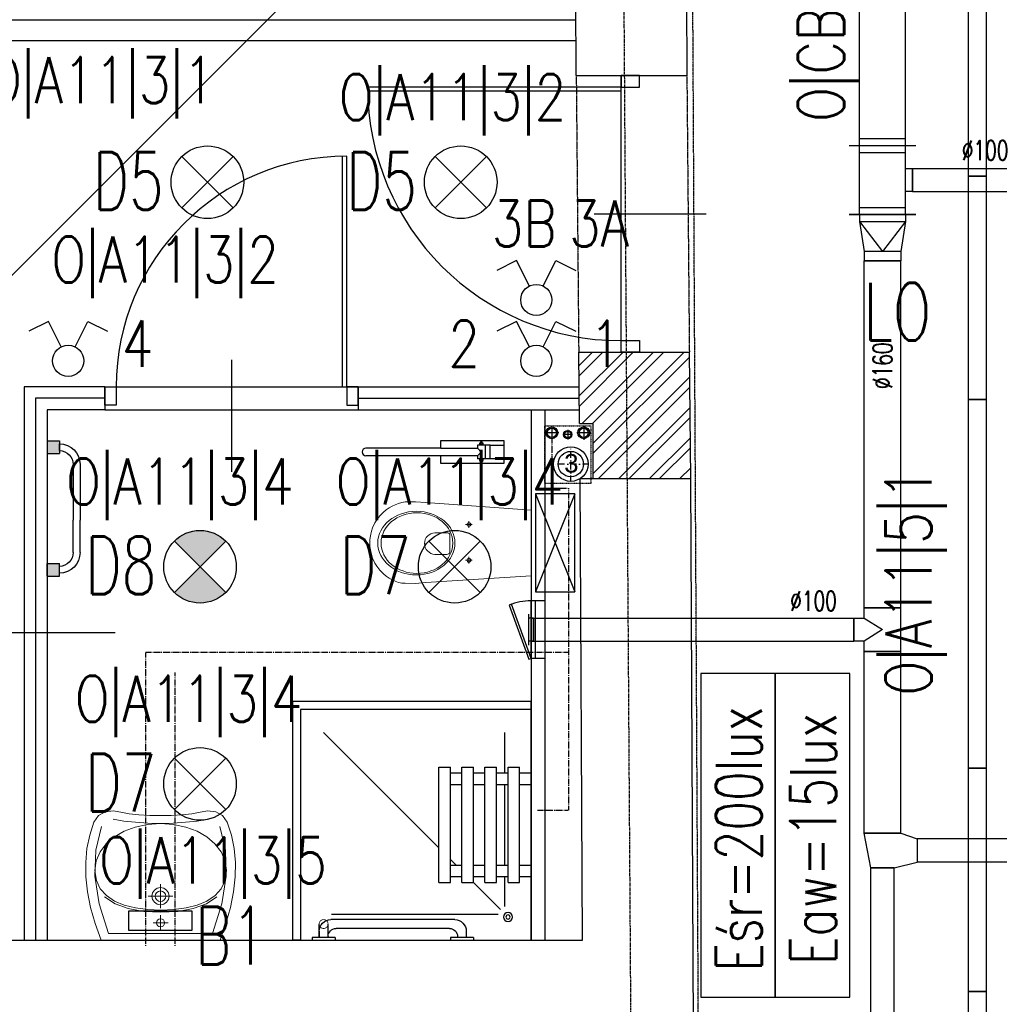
# Model space of a CAD drawing. Header units: inches. Extents: x -281236 to -70395, y 38777 to 102341.
# Tile 151 of 244: x -142471 to -142046, y 59060 to 59487. Entities that reach past the tile are written whole.
import ezdxf
from ezdxf.enums import TextEntityAlignment as Align

# ---------------------------------------------------------------- set-up
doc = ezdxf.new("R2010")
doc.units = ezdxf.units.IN
doc.header["$MEASUREMENT"] = 0
for name, pattern in [('00-inst$0$DASHDOT', [1, 0.5, -0.25, 0, -0.25]), ('CENTER', [2, 1.25, -0.25, 0.25, -0.25]), ('DASHDOT', [1, 0.5, -0.25, 0, -0.25]), ('DASHED', [0.75, 0.5, -0.25]), ('DASHED2', [0.375, 0.25, -0.125]), ('DIVIDE', [31.75, 12.7, -6.35, 0, -6.35, 0, -6.35])]:
    doc.linetypes.add(name, pattern=pattern)
doc.layers.get('0').update_dxf_attribs({"color": 101})
for name, color, linetype in [('Drz---drzwi', 5, 'Continuous'), ('E-90', 6, 'Continuous'), ('E35', 6, 'Continuous'), ('Ins-kan', 54, 'Continuous'), ('Ins-went', 141, 'Continuous'), ('Ins-wod', 152, 'Continuous'), ('Mw-wc-rury', 160, 'DASHDOT'), ('Os-osie glowne', 8, 'CENTER'), ('piony_K_nr', 240, 'Continuous'), ('Sc-cegla pelna', 32, 'Continuous'), ('Sc-cegla pelna-hatch', 8, 'Continuous'), ('Sc-gazobeton', 45, 'Continuous'), ('Sc-gk', 120, 'Continuous'), ('Sc-gk-hatch', 8, 'Continuous'), ('Sc-nad', 5, 'DASHED2'), ('Sc-nadproza kon', 5, 'DASHED2'), ('stelaż_wc', 64, 'Continuous'), ('Suf-widok', 8, 'Continuous'), ('W-otwor-strop', 126, 'Continuous'), ('Wyp-grzejniki', 56, 'Continuous'), ('Wyp-meble', 155, 'Continuous'), ('Wyp-sanitar', 131, 'Continuous')]:
    doc.layers.add(name, color=color, linetype=linetype)
doc.styles.add('ROMANS', font='romans', dxfattribs={"width": 0.85})
doc.styles.add('tab-bud$0$ROMANS', font='romans', dxfattribs={"width": 0.7})
doc.styles.add('TYTUL2', font='ARIAL.TTF')
doc.linetypes.add('BATTING', pattern='A,0.0001,-0.1,[134,ltypeshp.shx,S=0.1,R=0,X=-0.1,Y=0],-0.2,[134,ltypeshp.shx,S=0.1,R=180,X=0.1,Y=0],-0.1', length=0.4001)

# ---------------------------------------------------------------- blocks, each defined once
blk = doc.blocks.new('_0630_BRODZIK_NIEPELNOSPRAWNI')
for p, q in [((27.5145487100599, -5), (27.5145487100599, 0)), ((32.5145487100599, -5), (32.5145487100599, 0)), ((67.5145487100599, -5.000000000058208), (67.5145487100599, -5.820766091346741e-11)), ((72.5145487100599, -5.000000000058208), (72.5145487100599, -5.820766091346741e-11)), ((25.0145487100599, -10), (25.0145487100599, -5)), ((25.0145487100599, -5), (75.0145487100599, -5)), ((75.0145487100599, -10), (75.0145487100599, -5)), ((27.5145487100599, -11.55817966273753), (14.61417230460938, -11.55817966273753)), ((25.0145487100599, -10), (75.0145487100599, -10)), ((27.5145487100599, -15), (27.5145487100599, -10)), ((32.5145487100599, -15), (32.5145487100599, -10)), ((67.5145487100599, -11.55817966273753), (32.5145487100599, -11.55817966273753)), ((67.5145487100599, -15.00000000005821), (67.5145487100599, -10.00000000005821)), ((72.5145487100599, -15.00000000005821), (72.5145487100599, -10.00000000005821)), ((90.02909742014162, -11.55817966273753), (72.5145487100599, -11.55817966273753)), ((11.24549740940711, -86.65147187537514), (11.24549740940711, -14.30211374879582)), ((25.0145487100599, -25.01347514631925), (13.26359198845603, -13.26302274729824)), ((25.0145487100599, -20), (25.0145487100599, -15)), ((25.0145487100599, -15), (75.0145487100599, -15)), ((75.0145487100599, -20), (75.0145487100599, -15)), ((25.0145487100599, -20), (75.0145487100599, -20)), ((27.5145487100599, -25), (27.5145487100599, -20)), ((32.5145487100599, -25), (32.5145487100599, -20)), ((67.5145487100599, -25.00000000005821), (67.5145487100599, -20.00000000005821)), ((72.5145487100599, -25.00000000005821), (72.5145487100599, -20.00000000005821)), ((1.049999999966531, -25), (0.04999999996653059, -25)), ((1.049999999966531, -25), (1.049999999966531, -35)), ((25.0145487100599, -30), (25.0145487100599, -25)), ((25.0145487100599, -25), (75.0145487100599, -25)), ((75.0145487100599, -30), (75.0145487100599, -25)), ((3.849999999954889, -28.10000000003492), (1.049999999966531, -28.10000000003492)), ((1.549999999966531, -31.90000000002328), (1.049999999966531, -31.90000000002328)), ((8.849999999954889, -33.10000000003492), (8.849999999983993, -86.90000000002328)), ((25.0145487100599, -30), (75.0145487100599, -30)), ((27.5145487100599, -35), (27.5145487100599, -30)), ((32.50521209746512, -35), (32.50521209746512, -30)), ((32.5145487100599, -32.51315326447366), (32.50521209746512, -32.50381705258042)), ((32.5145487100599, -35), (32.5145487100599, -30)), ((35.00150217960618, -35), (32.5145487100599, -32.51315326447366)), ((67.5145487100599, -35.00000000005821), (67.5145487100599, -30.00000000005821)), ((72.5145487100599, -35.00000000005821), (72.5145487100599, -30.00000000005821)), ((1.049999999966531, -35), (0.04999999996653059, -35)), ((5.049999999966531, -35.40000000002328), (5.049999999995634, -84.60000000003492)), ((25.0145487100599, -40), (25.0145487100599, -35)), ((25.0145487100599, -35), (75.0145487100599, -35)), ((75.0145487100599, -40), (75.0145487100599, -35)), ((25.0145487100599, -40), (75.0145487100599, -40)), ((90.02909742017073, -90.02523358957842), (40.00171677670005, -40)), ((1.049999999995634, -85.00000000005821), (0.04999999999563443, -85.00000000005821)), ((1.049999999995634, -85.00000000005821), (1.049999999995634, -95.00000000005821)), ((1.049999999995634, -88.10000000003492), (6.949999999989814, -88.07500000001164)), ((1.549999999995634, -88.10000000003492), (1.049999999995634, -88.10000000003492)), ((1.049999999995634, -91.90000000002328), (6.949999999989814, -91.92500000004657)), ((3.849999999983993, -91.90000000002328), (1.049999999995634, -91.90000000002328))]:
    blk.add_line(p, q)
blk.add_lwpolyline([(0, 0), (100.0000000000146, 0), (100.0000000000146, -100), (0, -100)], close=True)
at = {"linetype": 'DASHED', "ltscale": 0.5}
blk.add_lwpolyline([(103.5000000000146, 0), (103.5000000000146, -103.5), (0, -103.5)], dxfattribs=at)
for points in [[(100.0000000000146, 0), (103.5000000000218, 0)], [(1.049999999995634, -95.00000000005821), (0.0458230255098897, -95.00048435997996)], [(0, -100), (0, -103.5)]]:
    blk.add_lwpolyline(points)
at = {"const_width": 0.35}
blk.add_lwpolyline([(6.949999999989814, -88.07500000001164, 1), (6.949999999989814, -91.92500000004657, 1)], format="xyb", close=True, dxfattribs=at)
for radius in [1.900505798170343, 0.900505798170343]:
    blk.add_circle((9.999999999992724, -10.0000000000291), radius)
for centre, radius, start, end in [((3.849999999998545, -33.10000000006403), 5, 0, 90), ((1.550000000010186, -35.40000000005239), 3.5, 0, 90), ((1.549999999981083, -84.60000000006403), 3.5, 270, 0), ((3.849999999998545, -86.90000000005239), 5, 270, 0)]:
    blk.add_arc(centre, radius, start, end)
blk = doc.blocks.new('_0630_UMYWALKA_NIEPEŁNOSPRAWNY')
at = {"lineweight": 0}
for points in [[(0, -54.0117386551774), (4.599899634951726, -54.03674748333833), (9.416254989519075, -54.29201000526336), (13.64059101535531, -54.72405907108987), (16.46227673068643, -55.27985871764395), (20.39814885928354, -56.01028897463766), (23.99252112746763, -55.5847077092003), (26.92674656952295, -53.96646405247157), (28.8839029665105, -51.11890713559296), (30.72118946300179, -45.50830589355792), (31.91600778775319, -39.68512961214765), (32.47223862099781, -33.64420405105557), (32.39333145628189, -27.38078615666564), (31.68402934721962, -20.88927050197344), (30.34691941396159, -14.16534522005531), (28.38674471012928, -7.203836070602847), (25.80695472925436, 0), (0, 0), (-25.80729967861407, 0), (-28.38717589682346, -7.203836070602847), (-30.34747995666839, -14.16534522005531), (-31.68441741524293, -20.88927050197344), (-32.39406447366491, -27.38078615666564), (-32.47279916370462, -33.64420405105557), (-31.91665456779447, -39.68512961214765), (-30.72183624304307, -45.50830589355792), (-28.88454974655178, -51.11890713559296), (-26.92726399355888, -53.96646405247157), (-23.99286607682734, -55.5847077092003), (-20.39892499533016, -56.01028897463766), (-16.46270791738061, -55.27985871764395), (-13.6410222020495, -54.72405907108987), (-9.417117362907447, -54.29201000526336), (-4.600330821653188, -54.03674748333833), (0, -54.0117386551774)], [(0, -5.72486571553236), (0.6799814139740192, -5.862845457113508), (1.236643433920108, -6.238409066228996), (1.612207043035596, -6.795071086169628), (1.750617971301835, -7.475483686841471), (1.612207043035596, -8.155896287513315), (1.236643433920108, -8.712558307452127), (0.6799814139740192, -9.088121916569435), (0, -9.226532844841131), (-0.6804126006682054, -9.088121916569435), (-1.237074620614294, -8.712558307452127), (-1.613069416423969, -8.155896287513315), (-1.751049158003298, -7.475483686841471), (-1.613069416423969, -6.795071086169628), (-1.237074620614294, -6.238409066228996), (-0.6804126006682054, -5.862845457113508), (0, -5.72486571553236)], [(0, -15.26228416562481), (1.45741102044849, -15.55764704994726), (2.65007341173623, -16.3631037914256), (3.455530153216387, -17.55576618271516), (3.75132422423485, -19.01360838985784), (3.455530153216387, -20.47145059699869), (2.65007341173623, -21.66411298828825), (1.45741102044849, -22.46913854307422), (0, -22.76493261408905), (-1.458273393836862, -22.46913854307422), (-2.650935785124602, -21.66411298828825), (-3.455961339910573, -20.47145059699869), (-3.751755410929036, -19.01360838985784), (-3.455961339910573, -17.55576618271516), (-2.650935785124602, -16.3631037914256), (-1.458273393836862, -15.55764704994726), (0, -15.26228416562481)], [(0, -16.7127961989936), (0.8938500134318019, -16.89389460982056), (1.62557383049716, -17.38803455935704), (2.119282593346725, -18.11932718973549), (2.300812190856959, -19.01360838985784), (2.119282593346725, -19.90788958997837), (1.62557383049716, -20.63918222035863), (0.8938500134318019, -21.13289098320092), (0, -21.31442058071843), (-0.8942812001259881, -21.13289098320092), (-1.626005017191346, -20.63918222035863), (-2.119713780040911, -19.90788958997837), (-2.301243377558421, -19.01360838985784), (-2.119713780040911, -18.11932718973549), (-1.626005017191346, -17.38803455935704), (-0.8942812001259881, -16.89389460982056), (0, -16.7127961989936)]]:
    blk.add_lwpolyline(points, close=True, dxfattribs=at)
for points in [[(25.67371804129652, -49.28205182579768), (28.13622524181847, -38.98402005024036), (28.45228508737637, -27.73996467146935), (26.58697145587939, -15.64647150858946), (22.50665178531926, -2.800988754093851), (0, -2.800988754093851), (-22.50729856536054, -2.800988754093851), (-26.5875751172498, -15.64647150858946), (-28.45275939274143, -27.73996467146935), (-28.13691514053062, -38.98402005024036), (-25.67414922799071, -49.28205182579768)], [(0, -10.72835609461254), (0, -4.223042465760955)], [(-3.252872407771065, -7.475483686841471), (3.252441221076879, -7.475483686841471)], [(-24.25731287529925, -18.74152958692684), (-19.75102387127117, -15.71287425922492), (-14.00796207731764, -13.62765541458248), (-7.309045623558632, -12.42335098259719), (0.06597156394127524, -12.03571414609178), (7.440557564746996, -12.42335098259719), (14.13947401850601, -13.62765541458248), (19.88244957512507, -15.71287425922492), (24.38878169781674, -18.74152958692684)], [(-28.44758515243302, -30.13650030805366), (-27.85733368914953, -25.83196355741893), (-26.16923778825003, -22.21948144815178), (-23.50734986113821, -19.26197192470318), (-19.99585167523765, -16.9240776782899), (-15.75858004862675, -15.16871665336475), (-10.91980298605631, -13.9596691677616), (-5.60370225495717, -13.26114672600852), (0.06597156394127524, -13.03606727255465), (5.73521419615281, -13.26114672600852), (11.05174611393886, -13.9596691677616), (15.8905231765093, -15.16871665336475), (20.12736361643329, -16.9240776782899), (23.63894803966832, -19.26197192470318), (26.30066349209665, -22.21948144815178), (27.98875939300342, -25.83196355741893), (28.5794851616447, -30.13650030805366)], [(-0.0004311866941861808, -24.2645999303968), (-0.0004311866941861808, -13.76261684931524)], [(5.341109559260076, -19.01360838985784), (-5.341540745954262, -19.01360838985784)], [(-28.44758515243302, -30.13650030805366), (-27.86082630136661, -34.41559704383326), (-26.18187155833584, -38.32602915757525), (-23.53291923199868, -41.80570576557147), (-20.03616763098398, -44.79253598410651), (-15.81377194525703, -47.22356655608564), (-10.98793048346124, -49.03713778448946), (-5.681315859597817, -50.17115878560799), (-0.01509153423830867, -50.56310748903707), (5.658031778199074, -50.17115878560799), (10.98361861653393, -49.03713778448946), (15.83490009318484, -47.22356655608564), (20.08683206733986, -44.79253598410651), (23.6135080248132, -41.80570576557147), (26.28815907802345, -38.32602915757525), (27.98530989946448, -34.41559704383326), (28.5794851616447, -30.13650030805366)], [(20.64392527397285, -52.50560353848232), (15.93666015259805, -51.6337440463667), (10.85555616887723, -51.0779443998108), (5.511428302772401, -50.7403252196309), (0.01509153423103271, -50.52343831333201), (-5.481245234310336, -50.7403252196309), (-10.82537310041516, -51.0779443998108), (-15.90647708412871, -51.6337440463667), (-20.61369908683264, -52.50560353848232)]]:
    blk.add_lwpolyline(points, dxfattribs=at)
at = {"lineweight": 0, "const_width": 0.2824945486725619}
for points in [[(-0.1276312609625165, -20.35201188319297), (-0.1276312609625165, -20.35201188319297)], [(-0.07459529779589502, -21.39332774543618), (-0.07459529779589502, -21.39332774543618)]]:
    blk.add_lwpolyline(points, dxfattribs=at)
blk = doc.blocks.new('_GJKHGJ')
at = {"ltscale": 25}
for p, q in [((-8, -5), (-8, 0)), ((-8, 0), (-8, -5)), ((0, 0), (-8, 0)), ((0, -5), (0, 0)), ((0, -5), (0, 0)), ((-8, -115), (-7.999999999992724, -4.999999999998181)), ((-8, -5), (0, -5)), ((-19.69999999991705, -60), (28.89999999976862, -60)), ((-8, -115), (0, -115)), ((-8, -120), (-8, -115)), ((0, -115), (0, -120)), ((0, -115), (0, -120)), ((0, -120), (-8, -120))]:
    blk.add_line(p, q, dxfattribs=at)
at = {"ltscale": 7}
for p, q in [((-8, -5), (-118, -4.999999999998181)), ((-8, -6.799999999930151), (-117.985271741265, -6.799999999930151))]:
    blk.add_line(p, q, dxfattribs=at)
blk.add_arc((-8, -5), 110, 180, 270)
blk = doc.blocks.new('_0630_DRZWI_100')
at = {"ltscale": 25}
for p, q in [((-4, -5), (-4, 0)), ((-4, 0), (-4, -5)), ((4, 0), (-4, 0)), ((4, -5), (4, 0)), ((4, -5), (4, 0)), ((-4, -105), (-4, -5)), ((-4, -5), (4, -5)), ((-15.69999999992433, -55), (32.89999999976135, -55)), ((-4, -105), (4, -105)), ((-4, -110), (-4, -105)), ((4, -105), (4, -110)), ((4, -105), (4, -110)), ((4, -110), (-4, -110))]:
    blk.add_line(p, q, dxfattribs=at)
at = {"ltscale": 7}
for p, q in [((-4, -5), (-104, -4.999999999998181)), ((-4, -6.799999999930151), (-103.9837986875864, -6.799999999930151))]:
    blk.add_line(p, q, dxfattribs=at)
blk.add_arc((-4, -5), 100, 180, 270)
blk = doc.blocks.new('_0630_WC_NIEPEŁNOSPRAWNY')
at = {"lineweight": 0}
for p, q in [((-14.26044946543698, 0), (-17.49471912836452, -45.69999999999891)), ((-14.26044946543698, 0), (14.26044946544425, 0)), ((14.26044946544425, 0), (17.1525273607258, -45.70464459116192)), ((-8.009799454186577, -26.98395776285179), (-8.009799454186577, -25.53926559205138)), ((7.490200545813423, -26.98395776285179), (7.490200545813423, -25.53926559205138)), ((-8.009799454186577, -26.98395776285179), (-9.420152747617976, -26.98395776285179)), ((-8.009799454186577, -26.98395776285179), (-6.526574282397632, -26.98395776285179)), ((-8.009799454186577, -26.98395776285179), (-8.009799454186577, -28.40553939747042)), ((7.490200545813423, -26.98395776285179), (6.079847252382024, -26.98395776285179)), ((7.490200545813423, -26.98395776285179), (8.973425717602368, -26.98395776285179)), ((7.490200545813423, -26.98395776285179), (7.490200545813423, -28.40553939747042)), ((-4.440070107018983, -36.51248908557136), (-4.440070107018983, -41.76659104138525)), ((-3.49908735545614, -35.21439024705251), (4.000928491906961, -35.21439024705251)), ((4.941911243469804, -36.51248908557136), (4.941911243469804, -41.76659104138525)), ((-17.49471912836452, -45.69999999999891), (-17.82067442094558, -50.14040847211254)), ((17.1525273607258, -45.70464459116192), (17.52067442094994, -50.14040847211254)), ((-17.82067442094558, -50.14040847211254), (-17.76542065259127, -54.69174354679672)), ((17.52067442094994, -50.14040847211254), (17.46542065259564, -54.69174354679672)), ((-17.76542065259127, -54.69174354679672), (-17.50824460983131, -56.08355764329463)), ((17.46542065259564, -54.69174354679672), (17.50824460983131, -56.08355764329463)), ((-17.50824460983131, -56.08355764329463), (-17.11556934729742, -57.5270070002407)), ((-17.11556934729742, -57.5270070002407), (-16.60128430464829, -58.93290689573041)), ((-16.60128430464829, -58.93290689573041), (-15.96901805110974, -60.29133791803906)), ((16.60128430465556, -58.93290689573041), (15.96901805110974, -60.29133791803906)), ((17.1155693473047, -57.5270070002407), (16.60128430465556, -58.93290689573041)), ((17.50824460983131, -56.08355764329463), (17.1155693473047, -57.5270070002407)), ((-15.96901805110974, -60.29133791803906), (-15.22323157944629, -61.59271557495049)), ((-15.22323157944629, -61.59271557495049), (-14.36918683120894, -62.82785791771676)), ((-14.36918683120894, -62.82785791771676), (-13.41290957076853, -63.98805032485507)), ((-13.41290957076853, -63.98805032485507), (-11.77135984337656, -65.59644362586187)), ((13.41290957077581, -63.98805032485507), (11.77135984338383, -65.59644362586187)), ((14.36918683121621, -62.82785791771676), (13.41290957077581, -63.98805032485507)), ((15.22323157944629, -61.59271557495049), (14.36918683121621, -62.82785791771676)), ((15.96901805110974, -60.29133791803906), (15.22323157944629, -61.59271557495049)), ((-11.77135984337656, -65.59644362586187), (-10.00146959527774, -66.94005631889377)), ((-10.00146959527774, -66.94005631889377), (-8.710203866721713, -67.72472016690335)), ((-8.710203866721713, -67.72472016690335), (-6.538240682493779, -68.77378328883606)), ((8.710203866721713, -67.72472016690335), (6.538240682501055, -68.77378328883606)), ((10.00146959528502, -66.94005631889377), (8.710203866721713, -67.72472016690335)), ((11.77135984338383, -65.59644362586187), (10.00146959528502, -66.94005631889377)), ((-6.538240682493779, -68.77378328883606), (-5.069820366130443, -69.2455219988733)), ((-5.069820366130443, -69.2455219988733), (-3.019381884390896, -69.72479742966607)), ((-3.019381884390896, -69.72479742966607), (-1.515462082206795, -69.92252014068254)), ((-1.515462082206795, -69.92252014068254), (0, -69.99537917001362)), ((1.515462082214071, -69.92252014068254), (0, -69.99537917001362)), ((3.019381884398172, -69.72479742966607), (1.515462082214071, -69.92252014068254)), ((5.069820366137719, -69.2455219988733), (3.019381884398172, -69.72479742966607)), ((6.538240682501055, -68.77378328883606), (5.069820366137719, -69.2455219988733))]:
    blk.add_line(p, q, dxfattribs=at)
for centre, radius, start, end in [((-3.244368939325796, -36.38913916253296), 1.202046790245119, 102.2339496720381, 185.8898644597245), ((3.746210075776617, -36.38913916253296), 1.20204679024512, 354.1101355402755, 77.7660503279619), ((0.2509205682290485, -41.5369819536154), 4.696606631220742, 182.8022099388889, 357.197790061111)]:
    blk.add_arc(centre, radius, start, end, dxfattribs=at)
for centre, major_axis, ratio, start_param in [((-8.009799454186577, -26.98395776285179), (0.5985531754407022, 0.5985531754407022), 0.999999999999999, 5.497787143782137), ((7.490200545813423, -26.98395776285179), (0.598553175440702, 0.5985531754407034), 0.9999999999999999, 5.497787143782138)]:
    blk.add_ellipse(centre, major_axis=major_axis, ratio=ratio, start_param=start_param, end_param=11.78097245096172, dxfattribs=at)
for centre, major_axis, ratio in [((0.05375849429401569, -49.75009780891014), (0, -16.75), 0.8235294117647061), ((0.05375849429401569, -49.50009780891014), (0, -15.54479430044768), 0.845174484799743)]:
    blk.add_ellipse(centre, major_axis=major_axis, ratio=ratio, dxfattribs=at)
blk = doc.blocks.new('_gslkflhklgj')
at = {"linetype": '00-inst$0$DASHDOT', "ltscale": 5}
for p, q in [((2.764863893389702e-10, -7.499999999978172), (-2.983142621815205e-10, 7.500000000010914)), ((7.499999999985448, 3.074092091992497e-10), (-7.500000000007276, -2.801243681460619e-10))]:
    blk.add_line(p, q, dxfattribs=at)
for centre, radius in [((-1.455191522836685e-11, 1.637090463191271e-11), 7.5), ((0, 0), 5.5)]:
    blk.add_circle(centre, radius)
blk = doc.blocks.new('rewizja')
at = {"layer": 'Wyp-meble'}
for p, q in [((-25.0000000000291, 5.999999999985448), (-25, -2.91038304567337e-11)), ((-25.0000000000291, 6), (-5.820766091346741e-11, 6)), ((-2.91038304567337e-11, 5.999999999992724), (0, 0)), ((-25, 3.999999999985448), (-25, 1.999999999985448)), ((0, 1.999999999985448), (-25, 1.999999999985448)), ((0, -1.455191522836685e-11), (-25, -1.455191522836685e-11))]:
    blk.add_line(p, q, dxfattribs=at)
blk.add_lwpolyline([(-23.15029537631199, -9.490196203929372), (0.3420201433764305, -0.9396926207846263), (0, 0), (-23.49231551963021, -8.550503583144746)], close=True, dxfattribs=at)
blk.add_arc((-2.91038304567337e-11, -1.455191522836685e-11), 25, 180, 202.2924427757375, dxfattribs=at)
blk = doc.blocks.new('pion_woda')
at = {"layer": 'Ins-wod'}
for p, q in [((3, 0), (-3, 0)), ((0, 3), (0, -3))]:
    blk.add_line(p, q, dxfattribs=at)
for centre, radius in [((0, 0.02268880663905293), 2.550088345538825), ((0, 0), 2)]:
    blk.add_circle(centre, radius, dxfattribs=at)
blk = doc.blocks.new('pion_mały')
at = {"layer": 'Ins-wod'}
for p, q in [((0, 2.084117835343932), (0, -2.115882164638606)), ((2.100000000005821, -0.01588216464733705), (-2.099999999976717, -0.01588216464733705))]:
    blk.add_line(p, q, dxfattribs=at)
for centre, radius in [((0, 0), 1.785061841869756), ((0, -0.01588216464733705), 1.399999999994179)]:
    blk.add_circle(centre, radius, dxfattribs=at)
blk = doc.blocks.new('piony_W')
for name, p in [('pion_woda', (-6.910155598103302, 0.7582196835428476)), ('pion_mały', (0, 0.01588216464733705)), ('pion_woda', (6.910155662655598, 0.7582196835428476))]:
    blk.add_blockref(name, p)
blk = doc.blocks.new('barierka_stojąca')
at = {"layer": 'Wyp-sanitar'}
for p, q in [((0, -27.40622834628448), (0, 0)), ((0, 0), (9.973803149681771, 0)), ((1.994850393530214, -5.984401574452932), (1.994850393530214, 0)), ((1.994850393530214, 0), (7.978952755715, 0)), ((7.978952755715, 0), (7.978952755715, -5.984401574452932)), ((9.973803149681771, 0), (9.973803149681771, -27.40622834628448)), ((7.978952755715, -5.984401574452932), (1.994850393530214, -5.984401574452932)), ((1.994850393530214, -6.001755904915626), (1.994850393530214, -11.47001574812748)), ((2.026118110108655, -8.162370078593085), (7.981795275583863, -8.162370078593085)), ((7.979102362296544, -6.001755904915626), (7.97910236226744, -11.45945338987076)), ((0.6539291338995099, -9.743559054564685), (0.6512362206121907, -9.79906299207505)), ((0.6512362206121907, -9.79906299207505), (0.6539291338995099, -9.854118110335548)), ((0.6621574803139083, -9.689700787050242), (0.6539291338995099, -9.743559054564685)), ((0.6539291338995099, -9.854118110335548), (0.6621574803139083, -9.907976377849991)), ((0.6754724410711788, -9.63763779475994), (0.6621574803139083, -9.689700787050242)), ((0.6621574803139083, -9.907976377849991), (0.6754724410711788, -9.959740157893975)), ((0.6938740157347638, -9.587968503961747), (0.6754724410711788, -9.63763779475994)), ((0.6754724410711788, -9.959740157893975), (0.6938740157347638, -10.00970866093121)), ((0.7166141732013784, -9.540393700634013), (0.6938740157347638, -9.587968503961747)), ((0.6938740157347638, -10.00970866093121), (0.7166141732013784, -10.05698425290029)), ((0.743842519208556, -9.49581102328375), (0.7166141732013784, -9.540393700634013)), ((0.7166141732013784, -10.05698425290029), (0.743842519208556, -10.10186614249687)), ((0.7751102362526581, -9.453921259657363), (0.743842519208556, -9.49581102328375)), ((0.743842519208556, -10.10186614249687), (0.7751102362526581, -10.14360629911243)), ((0.8104173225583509, -9.415622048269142), (0.7751102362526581, -9.453921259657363)), ((0.7751102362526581, -10.14360629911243), (0.8104173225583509, -10.18235433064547)), ((0.8487165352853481, -9.380314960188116), (0.8104173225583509, -9.415622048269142)), ((0.8104173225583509, -10.18235433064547), (0.8487165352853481, -10.21721259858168)), ((0.8906062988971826, -9.349047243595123), (0.8487165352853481, -9.380314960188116)), ((0.8487165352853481, -10.21721259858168), (0.8906062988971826, -10.24848031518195)), ((0.9351889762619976, -9.321818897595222), (0.8906062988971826, -9.349047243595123)), ((0.8906062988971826, -10.24848031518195), (0.9351889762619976, -10.27570866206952)), ((0.9827637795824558, -9.299078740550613), (0.9351889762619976, -9.321818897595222)), ((0.9351889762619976, -10.27570866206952), (0.9827637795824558, -10.29874803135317)), ((1.032433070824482, -9.280677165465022), (0.9827637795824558, -9.299078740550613)), ((0.9827637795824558, -10.29874803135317), (1.032433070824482, -10.3170000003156)), ((1.084496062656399, -9.267362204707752), (1.032433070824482, -9.280677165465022)), ((1.032433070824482, -10.3170000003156), (1.084496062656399, -10.33046456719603)), ((1.138354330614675, -9.259133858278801), (1.084496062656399, -9.267362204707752)), ((1.084496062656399, -10.33046456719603), (1.138354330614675, -10.33869291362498)), ((1.193858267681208, -9.256440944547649), (1.138354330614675, -9.259133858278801)), ((1.193858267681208, -9.256440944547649), (1.193858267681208, -9.256440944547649)), ((1.215850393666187, -9.051031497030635), (1.215850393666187, -10.54709448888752)), ((1.714338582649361, -9.051031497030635), (1.215850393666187, -9.051031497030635)), ((1.215850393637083, -9.40514960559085), (1.714338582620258, -9.40514960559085)), ((1.215850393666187, -10.19282677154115), (1.714338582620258, -10.19282677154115)), ((1.215850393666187, -10.54709448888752), (1.714338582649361, -10.54709448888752)), ((1.714338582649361, -10.54709448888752), (1.714338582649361, -9.051031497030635)), ((1.994850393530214, -11.47001574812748), (3.339062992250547, -11.47001574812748)), ((3.339062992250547, -11.47001574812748), (5.039338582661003, -9.84140157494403)), ((3.339062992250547, -27.40622834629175), (3.339062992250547, -11.47001574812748)), ((5.039338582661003, -9.84140157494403), (6.632196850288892, -11.45945338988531)), ((6.632196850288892, -11.45945338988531), (6.632196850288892, -27.40652755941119)), ((6.632196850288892, -11.45945338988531), (7.97910236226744, -11.45945338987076)), ((8.261858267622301, -9.051031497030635), (8.261858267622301, -10.54709448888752)), ((8.760346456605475, -9.051031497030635), (8.261858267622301, -9.051031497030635)), ((8.760346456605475, -9.405149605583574), (8.261858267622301, -9.40514960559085)), ((8.760346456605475, -10.19282677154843), (8.261858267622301, -10.19282677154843)), ((8.261858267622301, -10.54709448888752), (8.760346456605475, -10.54709448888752)), ((8.760346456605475, -10.54709448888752), (8.760346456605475, -9.051031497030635)), ((8.782338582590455, -9.256440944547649), (8.782338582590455, -9.256440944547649)), ((8.782338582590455, -9.256440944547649), (8.83739370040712, -9.259133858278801)), ((8.83739370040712, -9.259133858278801), (8.891251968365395, -9.267362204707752)), ((8.891251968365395, -10.33046456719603), (8.83739370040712, -10.33869291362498)), ((8.891251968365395, -9.267362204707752), (8.943015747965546, -9.280677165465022)), ((8.943015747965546, -10.3170000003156), (8.891251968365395, -10.33046456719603)), ((8.943015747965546, -9.280677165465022), (8.992984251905, -9.299078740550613)), ((8.992984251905, -10.29874803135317), (8.943015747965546, -10.3170000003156)), ((8.992984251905, -9.299078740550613), (9.040259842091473, -9.321818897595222)), ((9.040259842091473, -10.27570866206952), (8.992984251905, -10.29874803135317)), ((9.040259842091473, -9.321818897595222), (9.085141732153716, -9.349047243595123)), ((9.085141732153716, -10.24848031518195), (9.040259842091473, -10.27570866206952)), ((9.085141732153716, -9.349047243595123), (9.126881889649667, -9.380314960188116)), ((9.126881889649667, -10.21721259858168), (9.085141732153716, -10.24848031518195)), ((9.126881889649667, -9.380314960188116), (9.165629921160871, -9.415622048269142)), ((9.165629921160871, -10.18235433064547), (9.126881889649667, -10.21721259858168)), ((9.165629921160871, -9.415622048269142), (9.200488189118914, -9.453921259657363)), ((9.200488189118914, -10.14360629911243), (9.165629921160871, -10.18235433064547)), ((9.200488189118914, -9.453921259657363), (9.231755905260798, -9.49581102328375)), ((9.231755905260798, -10.10186614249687), (9.200488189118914, -10.14360629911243)), ((9.231755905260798, -9.49581102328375), (9.258984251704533, -9.540393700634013)), ((9.258984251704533, -10.05698425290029), (9.231755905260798, -10.10186614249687)), ((9.258984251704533, -9.540393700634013), (9.282023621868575, -9.587968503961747)), ((9.282023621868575, -10.00970866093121), (9.258984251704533, -10.05698425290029)), ((9.282023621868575, -9.587968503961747), (9.300275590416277, -9.63763779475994)), ((9.300275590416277, -9.959740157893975), (9.282023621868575, -10.00970866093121)), ((9.300275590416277, -9.63763779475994), (9.31374015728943, -9.689700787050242)), ((9.31374015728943, -9.907976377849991), (9.300275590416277, -9.959740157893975)), ((9.31374015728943, -9.689700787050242), (9.321968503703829, -9.743559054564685)), ((9.321968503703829, -9.854118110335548), (9.31374015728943, -9.907976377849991)), ((9.321968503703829, -9.743559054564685), (9.324960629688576, -9.79906299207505)), ((9.324960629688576, -9.79906299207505), (9.321968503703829, -9.854118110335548)), ((3.339062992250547, -27.40622834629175), (0, -27.40622834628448)), ((3.339062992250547, -27.40622834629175), (3.339062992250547, -59.86690551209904)), ((9.973803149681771, -27.40622834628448), (6.64177165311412, -27.40622834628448)), ((6.64177165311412, -27.40622834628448), (6.64177165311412, -59.86690551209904))]:
    blk.add_line(p, q, dxfattribs=at)
blk.add_arc((4.990417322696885, -59.86690551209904), 1.651354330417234, 180, 0, dxfattribs=at)
blk = doc.blocks.new('g-1')
at = {"layer": 'Wyp-grzejniki', "ltscale": 10}
h = blk.add_hatch(color=256, dxfattribs=at)
h.paths.add_polyline_path([(0.04198095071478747, 0), (-5.358019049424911, 9.888899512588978e-07), (-5.358020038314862, -5.399999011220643), (0.04197996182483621, -5.400000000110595)])
edge = h.paths.add_edge_path(flags=16)
edge.add_line((-5.358019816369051, -4.20012131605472), (-5.358019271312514, -1.199876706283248))
blk.add_hatch(color=256, dxfattribs=at).paths.add_polyline_path([(-0.01600215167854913, -58.58515187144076), (-0.0160011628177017, -53.18515187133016), (-5.416001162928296, -53.18515088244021), (-5.416002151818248, -58.58515088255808)])
at = {"layer": 'Wyp-grzejniki'}
for p, q in [((-5.400000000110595, 9.888899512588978e-07), (-5.400000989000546, -5.399999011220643)), ((0, 0), (-5.400000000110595, 9.888899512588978e-07)), ((0, 0), (-9.888899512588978e-07, -5.400000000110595)), ((-5.400000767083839, -4.20012131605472), (-5.400000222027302, -1.199876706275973)), ((-5.400000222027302, -1.199876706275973), (-5.400000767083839, -4.20012131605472)), ((-9.888899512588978e-07, -5.400000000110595), (-5.400000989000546, -5.399999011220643)), ((-14.30616789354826, -10.19938590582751, -1.243458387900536e-08), (-14.30617230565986, -34.29257331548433, -1.239034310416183e-08)), ((-11.30616789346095, -10.19938645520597, -1.243458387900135e-08), (-11.30617230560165, -34.29257386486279, -1.239034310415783e-08)), ((-14.30617488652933, -48.38576072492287, -1.236446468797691e-08), (-14.30617230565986, -34.29257331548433, -1.239034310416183e-08)), ((-11.30617488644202, -48.38576127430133, -1.23644646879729e-08), (-11.30617230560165, -34.29257386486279, -1.239034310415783e-08)), ((-5.400010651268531, -58.58515088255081), (-5.400009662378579, -53.18515088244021)), ((-9.662267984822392e-06, -53.18515187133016), (-5.400009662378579, -53.18515088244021)), ((-5.400010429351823, -57.38527318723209), (-5.400009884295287, -54.38502857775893)), ((-1.065115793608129e-05, -58.58515187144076), (-9.662267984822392e-06, -53.18515187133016)), ((-1.065115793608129e-05, -58.58515187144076), (-5.400010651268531, -58.58515088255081))]:
    blk.add_line(p, q, dxfattribs=at)
for centre, radius, start, end in [((-5.306167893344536, -10.19938755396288, -1.243458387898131e-08), 9.00000000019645, 90.5973659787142, 179.9999895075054), ((-5.306167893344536, -10.19938755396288, -1.243458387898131e-08), 6.000000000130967, 90.8960744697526, 179.9999895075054), ((-5.306174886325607, -48.38576237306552, -1.236446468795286e-08), 9.00000000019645, 179.9999895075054, 269.4026135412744), ((-5.306174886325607, -48.38576237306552, -1.236446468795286e-08), 6.000000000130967, 179.9999895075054, 269.1039052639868)]:
    blk.add_arc(centre, radius, start, end, dxfattribs=at)

msp = doc.modelspace()

# ---------------------------------------------------------------- hatches: boundary and pattern name
at = {"layer": 'E35'}
h = msp.add_hatch(color=256, dxfattribs=at)
edge = h.paths.add_edge_path()
edge.add_line((-142392.9597150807, 59249.47752709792), (-142381.8227832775, 59260.61445890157))
edge.add_ellipse((-142392.9597150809, 59249.4775270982), major_axis=(-11.1369318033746, -11.13693180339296), ratio=1, start_angle=179.9999999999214, end_angle=269.999999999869)
edge.add_line((-142404.0966468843, 59260.6144589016), (-142392.9597150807, 59249.47752709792))
edge = h.paths.add_edge_path()
edge.add_line((-142381.8227832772, 59238.34059529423), (-142392.9597150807, 59249.47752709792))
edge.add_line((-142392.9597150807, 59249.47752709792), (-142404.096646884, 59238.34059529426))
edge.add_ellipse((-142392.9597150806, 59249.4775270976), major_axis=(-11.13693180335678, -11.13693180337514), ratio=1, start_angle=359.9999999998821, end_angle=449.9999999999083)
at = {"layer": 'Sc-cegla pelna-hatch'}
h = msp.add_hatch(dxfattribs=at)
h.set_pattern_fill('ANSI32', color=256, scale=25, style=0)
h.set_pattern_definition([(45, (2.823071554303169e-09, 7.275957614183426e-12), (-6.629126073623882, 6.629126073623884), []), (45, (4.419417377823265, 7.275957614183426e-12), (-6.629126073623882, 6.629126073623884), [])])
h.paths.add_polyline_path([(-142222.3197175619, 59311.54652945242), (-142222.3197175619, 59287.5465294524), (-142179.984618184, 59287.5465294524), (-142180.6359733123, 59342.5465294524), (-142228.6370444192, 59342.5465294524), (-142228.2435591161, 59311.54652945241)])

# ---------------------------------------------------------------- linework, layer by layer
at = {"color": 3, "linetype": 'Continuous', "lineweight": -2}
msp.add_line((-142104.8197168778, 59382.21847125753), (-142088.819716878, 59382.21847125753), dxfattribs=at)
at = {"layer": 'E35'}
for p, q in [((-141951.9482501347, 59898.50142714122), (-142864.7916175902, 58985.65805968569)), ((-142400.8752285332, 59427.390486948), (-142378.6013649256, 59405.11662334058)), ((-142400.8752285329, 59405.11662334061), (-142378.6013649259, 59427.39048694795)), ((-142290.971409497, 59427.390486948), (-142268.6975458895, 59405.11662334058)), ((-142290.9714094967, 59405.11662334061), (-142268.6975458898, 59427.39048694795)), ((-142255.5919710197, 59382.26489895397), (-142264.127638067, 59377.99086244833)), ((-142250.0660982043, 59371.22919290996), (-142255.5919710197, 59382.26489895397)), ((-142244.021697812, 59371.22919290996), (-142238.4958249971, 59382.26489895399)), ((-142238.4958249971, 59382.26489895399), (-142229.9601579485, 59377.99086244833)), ((-142458.6998117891, 59355.8679939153), (-142467.2354788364, 59351.59395740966)), ((-142453.1739389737, 59344.83228787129), (-142458.6998117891, 59355.8679939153)), ((-142447.1295385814, 59344.83228787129), (-142441.6036657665, 59355.86799391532)), ((-142441.6036657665, 59355.86799391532), (-142433.0679987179, 59351.59395740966)), ((-142255.5919710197, 59355.8679939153), (-142264.127638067, 59351.59395740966)), ((-142250.0660982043, 59344.83228787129), (-142255.5919710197, 59355.8679939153)), ((-142244.021697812, 59344.83228787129), (-142238.4958249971, 59355.86799391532)), ((-142238.4958249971, 59355.86799391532), (-142229.9601579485, 59351.59395740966)), ((-142404.0966468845, 59260.61445890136), (-142381.822783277, 59238.34059529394)), ((-142404.0966468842, 59238.34059529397), (-142381.8227832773, 59260.61445890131)), ((-142293.6088827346, 59260.61445890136), (-142271.3350191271, 59238.34059529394)), ((-142293.6088827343, 59238.34059529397), (-142271.3350191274, 59260.61445890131)), ((-142825.203094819, 59220.98004489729), (-142429.775993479, 59220.98004489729)), ((-142404.0966468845, 59166.41529879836), (-142381.8227832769, 59144.14143519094)), ((-142404.0966468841, 59144.14143519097), (-142381.8227832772, 59166.41529879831))]:
    msp.add_line(p, q, dxfattribs=at)
for points in [[(-142051.7979489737, 59418.87624767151), (-142059.4979489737, 59418.87624767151), (-142059.4979489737, 59578.87624767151), (-142051.7979489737, 59578.87624767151)], [(-142051.7979489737, 59322.07624767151), (-142059.4979489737, 59322.07624767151), (-142059.4979489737, 59418.87624767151), (-142051.7979489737, 59418.87624767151)], [(-142051.7979489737, 59162.07624767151), (-142059.4979489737, 59162.07624767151), (-142059.4979489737, 59322.07624767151), (-142051.7979489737, 59322.07624767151)], [(-142051.7979489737, 59065.27624767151), (-142059.4979489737, 59065.27624767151), (-142059.4979489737, 59162.07624767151), (-142051.7979489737, 59162.07624767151)], [(-142396.3494545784, 59091.76957242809), (-142396.3494545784, 59100.04421432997), (-142424.0477704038, 59100.04421432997), (-142424.0477704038, 59091.76957242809)], [(-142051.7979489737, 58905.27624767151), (-142059.4979489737, 58905.27624767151), (-142059.4979489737, 59065.27624767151), (-142051.7979489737, 59065.27624767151)]]:
    msp.add_lwpolyline(points, close=True, dxfattribs=at)
at = {"layer": 'E35', "linetype": 'Continuous', "ltscale": 0.3}
for points in [[(-142143.3401415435, 59062.80830361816), (-142143.3401415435, 59203.14134316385), (-142175.6189917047, 59203.14134316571), (-142175.6189917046, 59062.80830361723)], [(-142111.0612913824, 59062.80830361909), (-142111.0612913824, 59203.14134316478), (-142143.3401415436, 59203.14134316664), (-142143.3401415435, 59062.80830361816)]]:
    msp.add_lwpolyline(points, close=True, dxfattribs=at)
at = {"layer": 'E35'}
for centre, radius in [((-142389.7382967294, 59416.25355514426), 15.74999999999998), ((-142279.8344776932, 59416.25355514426), 15.74999999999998), ((-142247.0438980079, 59365.19356485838), 6.750000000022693), ((-142450.1517387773, 59338.79665981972), 6.750000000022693), ((-142247.0438980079, 59338.79665981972), 6.750000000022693), ((-142392.9597150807, 59249.47752709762), 15.74999999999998), ((-142282.4719509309, 59249.47752709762), 15.74999999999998), ((-142392.9597150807, 59155.27836699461), 15.74999999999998)]:
    msp.add_circle(centre, radius, dxfattribs=at)
at = {"layer": 'Ins-went'}
for p, q in [((-142106.8197168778, 59432.21847125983), (-142106.8197168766, 59617.78979783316)), ((-142086.8197168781, 59432.21847125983), (-142086.8197168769, 59617.78979783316)), ((-142106.8197168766, 59437.49109891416), (-142106.8197168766, 59599.39109891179)), ((-142086.8197168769, 59437.49109891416), (-142086.8197168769, 59599.39109891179)), ((-142106.8197168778, 59402.21847125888), (-142106.8197168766, 59437.49109891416)), ((-142106.8197168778, 59435.2184712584), (-142086.8197168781, 59435.2184712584)), ((-142086.8197168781, 59402.21847125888), (-142086.8197168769, 59437.49109891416)), ((-142111.3197168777, 59432.21847125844), (-142082.3197168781, 59432.21847125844)), ((-142106.8197168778, 59429.21847125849), (-142086.8197168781, 59429.21847125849)), ((-142086.8197168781, 59422.21847125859), (-142083.8197168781, 59422.21847125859)), ((-142083.8197168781, 59422.21847125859), (-142083.8197168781, 59412.21847125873)), ((-142083.8197168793, 59412.21847125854), (-142083.8197168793, 59422.21847125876)), ((-142083.8197168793, 59422.21847125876), (-141960.2197168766, 59422.21847125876)), ((-142083.8197168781, 59412.21847125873), (-142086.8197168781, 59412.21847125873)), ((-142083.8197168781, 59412.21847125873), (-141960.2197168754, 59412.21847125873)), ((-142086.8197168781, 59405.21847125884), (-142106.8197168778, 59405.21847125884)), ((-142111.3197168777, 59402.21847125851), (-142082.3197168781, 59402.21847125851)), ((-142082.3197168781, 59402.21847125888), (-142111.3197168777, 59402.21847125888)), ((-142106.8197168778, 59402.21847125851), (-142106.8197168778, 59399.21847125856)), ((-142086.8197168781, 59402.21847125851), (-142086.8197168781, 59399.21847125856)), ((-142106.8197168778, 59399.21847125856), (-142086.8197168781, 59399.21847125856)), ((-142106.8197168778, 59399.21847125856), (-142104.8197168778, 59386.21847125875)), ((-142106.8197168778, 59399.21847125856), (-142096.8197168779, 59386.21847125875)), ((-142086.8197168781, 59399.21847125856), (-142096.8197168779, 59386.21847125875)), ((-142086.8197168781, 59399.21847125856), (-142088.819716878, 59386.21847125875)), ((-142104.8197168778, 59386.21847125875), (-142104.8197168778, 59382.21847125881)), ((-142088.819716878, 59386.21847125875), (-142104.8197168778, 59386.21847125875)), ((-142088.819716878, 59386.21847125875), (-142088.819716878, 59382.21847125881)), ((-142104.8197168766, 59231.69109891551), (-142104.8197168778, 59382.21847125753)), ((-142088.819716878, 59382.21847125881), (-142104.8197168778, 59382.21847125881)), ((-142104.8197168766, 59382.21847125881), (-142088.8197168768, 59382.21847125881)), ((-142104.8197168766, 59231.69109891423), (-142104.8197168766, 59382.21847125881)), ((-142088.8197168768, 59231.69109891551), (-142088.819716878, 59382.21847125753)), ((-142088.8197168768, 59231.69109891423), (-142088.8197168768, 59382.21847125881)), ((-142104.8197168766, 59231.69109891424), (-142088.8197168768, 59231.69109891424)), ((-142104.8197168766, 59227.19109891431), (-142104.8197168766, 59231.69109891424)), ((-142088.8197168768, 59231.69109891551), (-142104.8197168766, 59231.69109891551)), ((-142104.8197168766, 59231.69109891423), (-142088.8197168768, 59231.69109891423)), ((-142104.8197168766, 59227.1910989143), (-142104.8197168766, 59231.69109891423)), ((-142088.8197168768, 59212.69109891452), (-142088.8197168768, 59231.69109891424)), ((-142088.8197168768, 59212.69109891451), (-142088.8197168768, 59231.69109891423)), ((-142250.3197168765, 59215.44109891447), (-142250.3197168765, 59228.94109891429)), ((-142248.3197168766, 59227.19109891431), (-142250.3197168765, 59227.19109891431)), ((-142249.3197168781, 59227.19109891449), (-142109.3197168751, 59227.19109891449)), ((-142248.3197168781, 59217.19109891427), (-142248.3197168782, 59227.19109891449)), ((-142248.3197168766, 59227.19109891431), (-142248.3197168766, 59217.19109891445)), ((-142109.3197168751, 59227.19109891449), (-142109.3197168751, 59217.19109891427)), ((-142109.3197168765, 59217.19109891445), (-142109.3197168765, 59227.19109891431)), ((-142109.3197168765, 59227.19109891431), (-142104.8197168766, 59227.19109891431)), ((-142109.3197168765, 59217.19109891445), (-142109.3197168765, 59227.1910989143)), ((-142109.3197168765, 59227.1910989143), (-142104.8197168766, 59227.1910989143)), ((-142104.8197168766, 59227.19109891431), (-142096.8197168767, 59222.19109891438)), ((-142104.8197168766, 59227.1910989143), (-142096.8197168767, 59222.19109891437)), ((-142096.8197168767, 59222.19109891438), (-142104.8197168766, 59217.19109891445)), ((-142096.8197168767, 59222.19109891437), (-142104.8197168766, 59217.19109891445)), ((-142248.3197168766, 59217.19109891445), (-142250.3197168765, 59217.19109891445)), ((-142249.3197168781, 59217.19109891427), (-142109.3197168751, 59217.19109891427)), ((-142104.8197168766, 59217.19109891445), (-142109.3197168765, 59217.19109891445)), ((-142104.8197168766, 59217.19109891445), (-142109.3197168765, 59217.19109891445)), ((-142104.8197168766, 59212.69109891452), (-142104.8197168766, 59217.19109891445)), ((-142104.8197168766, 59212.69109891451), (-142104.8197168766, 59217.19109891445)), ((-142104.8197168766, 59212.69109891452), (-142088.8197168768, 59212.69109891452)), ((-142104.8197168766, 59133.89109891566), (-142104.8197168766, 59212.69109891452)), ((-142088.8197168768, 59212.69109891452), (-142104.8197168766, 59212.69109891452)), ((-142088.8197168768, 59212.69109891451), (-142104.8197168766, 59212.69109891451)), ((-142088.8197168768, 59133.89109891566), (-142088.8197168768, 59212.69109891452)), ((-142104.8197168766, 59133.89109891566), (-142088.8197168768, 59133.89109891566)), ((-142101.8197168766, 59118.89109891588), (-142104.8197168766, 59133.89109891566)), ((-142088.8197168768, 59133.89109891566), (-142104.8197168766, 59133.89109891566)), ((-142088.8197168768, 59133.89109891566), (-142081.8197168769, 59131.3910989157)), ((-141935.0099070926, 59131.39109891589), (-142081.819716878, 59131.39109891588)), ((-142081.8197168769, 59131.3910989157), (-142081.8197168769, 59121.39109891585)), ((-142101.8197168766, 59118.89109891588), (-142091.8197168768, 59118.89109891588)), ((-142101.8197168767, 58791.65789705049), (-142101.8197168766, 59118.89109891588)), ((-142091.8197168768, 59118.89109891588), (-142101.8197168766, 59118.89109891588)), ((-142091.8197168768, 59118.89109891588), (-142081.8197168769, 59121.39109891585)), ((-142091.8197168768, 58791.65789705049), (-142091.8197168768, 59118.89109891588)), ((-141935.0099070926, 59121.39109891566), (-142081.819716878, 59121.39109891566))]:
    msp.add_line(p, q, dxfattribs=at)
at = {"layer": 'Mw-wc-rury', "ltscale": 0.8}
for p, q in [((-142240.3068801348, 59305.55803137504), (-142240.3068801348, 59283.49802684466)), ((-142240.3068801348, 59283.49802684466), (-142233.0779717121, 59283.49802684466)), ((-142233.0779717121, 59283.49802684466), (-142233.0779717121, 59143.87500483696)), ((-142233.0779717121, 59212.26647777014), (-142416.4169939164, 59212.26647777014)), ((-142416.4169939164, 59084.98624293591), (-142416.4169939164, 59212.26647777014)), ((-142403.7600431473, 59084.98624293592), (-142403.7600431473, 59203.71043545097)), ((-142246.538358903, 59143.87500483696), (-142233.077971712, 59143.87500483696))]:
    msp.add_line(p, q, dxfattribs=at)
at = {"layer": 'Os-osie glowne'}
msp.add_line((-142198.5581943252, 57943.1224457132), (-142226.3592556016, 62104.60568310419), dxfattribs=at)
at = {"layer": 'Sc-cegla pelna'}
for p, q in [((-142183.3516231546, 59708.54652945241), (-142181.7082040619, 59462.5465294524)), ((-142229.7092751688, 59462.5465294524), (-142230.0032200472, 59506.5465294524)), ((-142229.7092751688, 59462.5465294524), (-142181.7082040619, 59462.5465294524)), ((-142227.0688982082, 59087.5465294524), (-142227.9389253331, 59287.5465294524)), ((-142179.984618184, 59287.5465294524), (-142227.9389253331, 59287.5465294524)), ((-142178.8155192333, 59029.54652905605), (-142179.9378542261, 59287.5465294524)), ((-142724.2151533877, 59087.5465294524), (-142227.0688982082, 59087.5465294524))]:
    msp.add_line(p, q, dxfattribs=at)
at = {"layer": 'Sc-gazobeton'}
for p, q in [((-142228.6370444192, 59342.5465294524), (-142180.6359733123, 59342.5465294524)), ((-142228.2435591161, 59311.54652945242), (-142228.6370444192, 59342.5465294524)), ((-142179.984618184, 59287.5465294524), (-142180.6359733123, 59342.5465294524)), ((-142228.2435591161, 59311.54652945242), (-142222.3197175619, 59311.54652945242)), ((-142222.3197175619, 59287.5465294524), (-142222.3197175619, 59311.54652945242))]:
    msp.add_line(p, q, dxfattribs=at)
at = {"layer": 'Sc-gk'}
for p, q in [((-142229.8094836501, 59477.5465294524), (-142726.8205739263, 59477.5465294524)), ((-142469.3197175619, 59327.54652945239), (-142469.3197175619, 59087.54652945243)), ((-142434.3197175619, 59327.54652945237), (-142469.3197175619, 59327.54652945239)), ((-142434.3197175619, 59327.54652945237), (-142434.3197175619, 59317.54652945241)), ((-142324.3197175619, 59327.54652945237), (-142228.4466483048, 59327.54652945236)), ((-142324.3197175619, 59327.54652945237), (-142324.3197175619, 59317.54652945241)), ((-142459.3197175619, 59317.54652945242), (-142459.3197175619, 59087.54652945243)), ((-142434.3197175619, 59317.54652945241), (-142459.3197175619, 59317.5465294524)), ((-142324.3197175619, 59317.54652945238), (-142228.3197175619, 59317.54652945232)), ((-142249.3197175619, 59317.54652945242), (-142249.3197175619, 59087.5465294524)), ((-142243.3197175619, 59317.54652945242), (-142243.3197175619, 59087.5465294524))]:
    msp.add_line(p, q, dxfattribs=at)
at = {"layer": 'Sc-gk-hatch', "linetype": 'BATTING', "ltscale": 0.3}
msp.add_line((-142229.9163831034, 59486.54652945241), (-142726.9274733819, 59486.54652945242), dxfattribs=at)
at = {"layer": 'Sc-gk-hatch', "linetype": 'BATTING', "ltscale": 0.22}
for p, q in [((-142464.3197175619, 59322.54652945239), (-142464.3197175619, 59087.54652945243)), ((-142434.3197175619, 59322.54652945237), (-142464.3197175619, 59322.54652945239)), ((-142324.3197175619, 59322.54652945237), (-142228.4466483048, 59322.54652945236))]:
    msp.add_line(p, q, dxfattribs=at)
at = {"layer": 'Sc-nad'}
msp.add_line((-142434.3197175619, 59317.54652945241), (-142324.3197175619, 59317.54652945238), dxfattribs=at)
at = {"layer": 'Sc-nadproza kon', "linetype": 'DASHDOT', "ltscale": 0.5}
for points in [[(-142229.7092751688, 59462.5465294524), (-142228.6370444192, 59342.5465294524)], [(-142181.7082040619, 59462.5465294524), (-142180.6359733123, 59342.5465294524)]]:
    msp.add_lwpolyline(points, dxfattribs=at)
at = {"layer": 'stelaż_wc', "ltscale": 5}
for p, q in [((-142230.3197175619, 59281.04652945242), (-142247.3197175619, 59238.54652945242)), ((-142247.3197175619, 59281.04652945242), (-142230.3197175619, 59238.54652945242))]:
    msp.add_line(p, q, dxfattribs=at)
msp.add_lwpolyline([(-142230.3197175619, 59238.54652945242), (-142230.3197175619, 59281.04652945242), (-142247.3197175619, 59281.04652945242), (-142247.3197175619, 59238.54652945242)], close=True, dxfattribs=at)
at = {"layer": 'Suf-widok', "linetype": 'DIVIDE', "ltscale": 0.02}
msp.add_line((-142174.4394915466, 58632.13494088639), (-142188.145155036, 61158.54346102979), dxfattribs=at)
at = {"layer": 'W-otwor-strop', "linetype": 'DASHED2', "ltscale": 0.3}
msp.add_lwpolyline([(-142243.3197175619, 59310.54652945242), (-142223.3197175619, 59310.54652945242), (-142223.3197175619, 59285.54652945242), (-142243.3197175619, 59285.54652945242)], close=True, dxfattribs=at)

# ---------------------------------------------------------------- block references
msp.add_blockref('piony_W', (-142233.3967245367, 59306.7998116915))
at = {"rotation": 270}
for name, p in [('barierka_stojąca', (-142261.087602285, 59304.27923350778)), ('rewizja', (-142249.3197175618, 59209.69109891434))]:
    msp.add_blockref(name, p, dxfattribs=at)
at = {"layer": 'Drz---drzwi'}
msp.add_blockref('_GJKHGJ', (-142202.2083668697, 59462.5465294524), dxfattribs=at)
at = {"layer": 'Drz---drzwi', "rotation": 270}
msp.add_blockref('_0630_DRZWI_100', (-142324.3197175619, 59323.54652945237), dxfattribs=at)
at = {"layer": 'Ins-kan'}
msp.add_blockref('_gslkflhklgj', (-142232.0642754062, 59294.01471799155), dxfattribs=at)
at = {"layer": 'Wyp-grzejniki', "xscale": -1}
msp.add_blockref('g-1', (-142459.3197175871, 59304.03528465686, 2.000000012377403), dxfattribs=at)
at = {"layer": 'Wyp-sanitar', "rotation": 270}
msp.add_blockref('_0630_WC_NIEPEŁNOSPRAWNY', (-142249.3197175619, 59259.79652945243), dxfattribs=at)
at = {"layer": 'Wyp-sanitar', "xscale": -1}
for name, p, rotation in [('_0630_BRODZIK_NIEPELNOSPRAWNI', (-142249.3197175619, 59087.5465294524), 270), ('_0630_UMYWALKA_NIEPEŁNOSPRAWNY', (-142410.0883029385, 59087.54652945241), 180)]:
    msp.add_blockref(name, p, dxfattribs=dict(at, rotation=rotation))

# ---------------------------------------------------------------- texts
at = {"layer": 'E-90', "style": 'ROMANS'}
for s, rotation, width, p in [('O|CB1|L6|4', 89.99999999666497, 0.8, (-142122.0882215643, 59499.01729739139)), ('O|A11|3|1', 359.9999999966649, 0.8, (-142435.9343940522, 59459.13763774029)), ('O|A11|3|2', 359.9999999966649, 0.8, (-142283.4112695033, 59451.76484659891)), ('3B', 359.9999999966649, 0.8, (-142252.3057249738, 59398.34046989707)), ('3A', 359.9999999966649, 0.8, (-142219.8097119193, 59398.34046989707)), ('O|A11|3|2', 359.9999999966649, 0.8, (-142408.1252906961, 59381.27970648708)), ('4', 359.9999999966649, 0.8, (-142420.1196562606, 59346.22203154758)), ('2', 359.9999999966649, 0.8, (-142278.3752480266, 59346.22203154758)), ('1', 359.9999999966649, 0.8, (-142217.0118154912, 59346.22203154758)), ('O|A11|3|4', 359.9999999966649, 0.8, (-142401.732772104, 59284.98881855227)), ('O|A11|3|4', 359.9999999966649, 0.8, (-142284.7115930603, 59284.98881855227)), ('O|A11|5|1', 89.99999999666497, 0.8, (-142084.1268829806, 59242.98875136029)), ('O|A11|3|4', 359.9999999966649, 0.8, (-142397.8990454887, 59190.78965844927)), ('Eśr=200lux', 89.99999999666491, 0.75, (-142159.1872670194, 59131.4639346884)), ('Eaw=15lux', 89.99999999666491, 0.75, (-142126.9084168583, 59131.46393468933)), ('O|A11|3|5', 359.9999999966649, 0.8, (-142387.330145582, 59120.71615157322))]:
    msp.add_text(s, height=20, rotation=rotation, dxfattribs=dict(at, width=width)).set_placement(p, align=Align.MIDDLE)
at = {"layer": 'E35', "style": 'ROMANS', "width": 0.7}
for s, p in [('D5', (-142424.1015277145, 59416.82117022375)), ('D5', (-142314.1977086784, 59416.82117022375)), ('LO', (-142090.4136293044, 59360.07177638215)), ('D8', (-142427.3229460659, 59250.04514217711)), ('D7', (-142316.835181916, 59250.04514217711)), ('D7', (-142427.3229460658, 59155.84598207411)), ('B1', (-142379.7044586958, 59089.46908091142))]:
    msp.add_text(s, height=25, dxfattribs=at).set_placement(p, align=Align.MIDDLE)
at = {"layer": 'Ins-went', "style": 'tab-bud$0$ROMANS', "width": 0.7}
for p in [(-142062.3990348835, 59425.8870960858, 5.043801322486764e-06), (-142136.8659790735, 59230.41790184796)]:
    msp.add_text('%%c100', height=8.423999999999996, dxfattribs=at).set_placement(p)
msp.add_text('%%c160', height=8.423999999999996, rotation=90, dxfattribs=at).set_placement((-142092.5830505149, 59326.55642177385, 5.043801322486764e-06))
at = {"layer": 'piony_K_nr', "style": 'TYTUL2'}
msp.add_text('3', height=8, dxfattribs=at).set_placement((-142234.9482167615, 59290.35020472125, -76.70000000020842))

doc.saveas('drawing.dxf')
